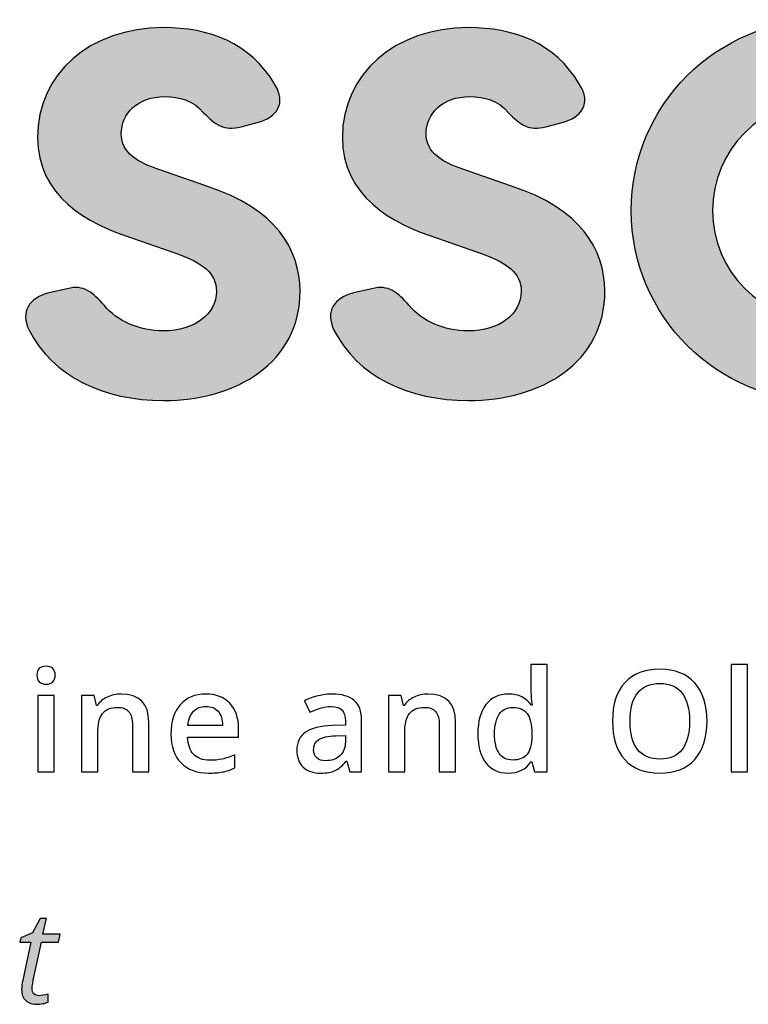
# Paper-space layout 'C6.0 DETAILS' of a CAD drawing. Header units: feet. Extents: x -24 to 101, y -3 to 30.
# Tile 18 of 29: x 40.103 to 40.558, y 15.503 to 16.118. Entities that reach past the tile are written whole.
import ezdxf

# ---------------------------------------------------------------- set-up
doc = ezdxf.new("R2010")
doc.units = ezdxf.units.FT
doc.header["$MEASUREMENT"] = 0
doc.layers.add('BDR-LOGO', color=135, linetype='Continuous')
doc.layers.add('G-TEXT-ST02', color=2, linetype='Continuous')
doc.layers.add('G-BRDR-LOGO-NPLT', color=7, linetype='Continuous', true_color=0x373a37, plot=False)
doc.layers.add('G-BRDR-LOGO-ST02', color=7, linetype='Continuous', true_color=0x373a37)

# ---------------------------------------------------------------- blocks, each defined once
blk = doc.blocks.new('A$C1309c7e8')
at = {"layer": 'G-BRDR-LOGO-ST02'}
h = blk.add_hatch(color=256, dxfattribs=at)
h.dxf.hatch_style = 1
edge = h.paths.add_edge_path()
edge.add_spline(control_points=[(0.9352, -0.5359), (0.9238, -0.5121), (0.9361, -0.4954), (0.9598, -0.4893), (0.9598, -0.4893), (0.9827, -0.484), (0.9827, -0.484), (1.0038, -0.4787), (1.0144, -0.4884), (1.0293, -0.5051), (1.0452, -0.5245), (1.0724, -0.5368), (1.1032, -0.5368), (1.1419, -0.5368), (1.1692, -0.5157), (1.1692, -0.4875), (1.1692, -0.4638), (1.1507, -0.4515), (1.1217, -0.4409), (1.1217, -0.4409), (1.0645, -0.4207), (1.0645, -0.4207), (1.0073, -0.4031), (0.9458, -0.3679), (0.9458, -0.2949), (0.9458, -0.2157), (1.0109, -0.1577), (1.1032, -0.1577), (1.1595, -0.1577), (1.2114, -0.1761), (1.2422, -0.2289), (1.2571, -0.2518), (1.2448, -0.2703), (1.2202, -0.2764), (1.2202, -0.2764), (1.2, -0.2817), (1.2, -0.2817), (1.1788, -0.287), (1.1674, -0.2791), (1.1533, -0.2641), (1.1401, -0.2483), (1.1226, -0.2439), (1.105, -0.2439), (1.0707, -0.2439), (1.0504, -0.265), (1.0504, -0.2905), (1.0504, -0.3142), (1.0715, -0.3266), (1.0962, -0.3345), (1.0962, -0.3345), (1.156, -0.3556), (1.156, -0.3556), (1.2448, -0.3837), (1.273, -0.4356), (1.2738, -0.4866), (1.2738, -0.5763), (1.1947, -0.6238), (1.1032, -0.6238), (1.0284, -0.6238), (0.9651, -0.5939), (0.9352, -0.5359)], knot_values=[0, 0, 0, 0, 1, 1, 1, 2, 2, 2, 3, 3, 3, 4, 4, 4, 5, 5, 5, 6, 6, 6, 7, 7, 7, 8, 8, 8, 9, 9, 9, 10, 10, 10, 11, 11, 11, 12, 12, 12, 13, 13, 13, 14, 14, 14, 15, 15, 15, 16, 16, 16, 17, 17, 17, 18, 18, 18, 19, 19, 19, 20, 20, 20, 20], degree=3, periodic=0)
h = blk.add_hatch(color=256, dxfattribs=at)
h.dxf.hatch_style = 1
edge = h.paths.add_edge_path()
edge.add_spline(control_points=[(1.316, -0.5359), (1.3046, -0.5121), (1.3169, -0.4954), (1.3406, -0.4893), (1.3406, -0.4893), (1.3635, -0.484), (1.3635, -0.484), (1.3846, -0.4787), (1.3952, -0.4884), (1.4101, -0.5051), (1.426, -0.5245), (1.4532, -0.5368), (1.484, -0.5368), (1.5227, -0.5368), (1.55, -0.5157), (1.55, -0.4875), (1.55, -0.4638), (1.5315, -0.4515), (1.5025, -0.4409), (1.5025, -0.4409), (1.4453, -0.4207), (1.4453, -0.4207), (1.3881, -0.4031), (1.3266, -0.3679), (1.3266, -0.2949), (1.3266, -0.2157), (1.3917, -0.1577), (1.484, -0.1577), (1.5403, -0.1577), (1.5922, -0.1761), (1.623, -0.2289), (1.6379, -0.2518), (1.6256, -0.2703), (1.601, -0.2764), (1.601, -0.2764), (1.5808, -0.2817), (1.5808, -0.2817), (1.5597, -0.287), (1.5482, -0.2791), (1.5341, -0.2641), (1.521, -0.2483), (1.5034, -0.2439), (1.4858, -0.2439), (1.4515, -0.2439), (1.4312, -0.265), (1.4312, -0.2905), (1.4312, -0.3142), (1.4524, -0.3266), (1.477, -0.3345), (1.477, -0.3345), (1.5368, -0.3556), (1.5368, -0.3556), (1.6256, -0.3837), (1.6538, -0.4356), (1.6546, -0.4866), (1.6546, -0.5763), (1.5755, -0.6238), (1.484, -0.6238), (1.4093, -0.6238), (1.3459, -0.5939), (1.316, -0.5359)], knot_values=[0, 0, 0, 0, 1, 1, 1, 2, 2, 2, 3, 3, 3, 4, 4, 4, 5, 5, 5, 6, 6, 6, 7, 7, 7, 8, 8, 8, 9, 9, 9, 10, 10, 10, 11, 11, 11, 12, 12, 12, 13, 13, 13, 14, 14, 14, 15, 15, 15, 16, 16, 16, 17, 17, 17, 18, 18, 18, 19, 19, 19, 20, 20, 20, 20], degree=3, periodic=0)
h = blk.add_hatch(color=256, dxfattribs=at)
h.dxf.hatch_style = 1
edge = h.paths.add_edge_path()
edge.add_spline(control_points=[(1.9265, -0.1478), (1.7945, -0.1478), (1.6875, -0.2546), (1.6875, -0.3864), (1.6875, -0.5182), (1.7945, -0.625), (1.9265, -0.625), (2.0585, -0.625), (2.1655, -0.5182), (2.1655, -0.3864), (2.1655, -0.2546), (2.0585, -0.1478), (1.9265, -0.1478)], knot_values=[0, 0, 0, 0, 1, 1, 1, 2, 2, 2, 3, 3, 3, 4, 4, 4, 4], degree=3, periodic=0)
edge = h.paths.add_edge_path(flags=16)
edge.add_spline(control_points=[(1.9265, -0.524), (1.8505, -0.524), (1.789, -0.4624), (1.789, -0.3864), (1.789, -0.3104), (1.8505, -0.2487), (1.9265, -0.2487), (2.0024, -0.2487), (2.064, -0.3104), (2.064, -0.3864), (2.064, -0.4624), (2.0024, -0.524), (1.9265, -0.524)], knot_values=[0, 0, 0, 0, 1, 1, 1, 2, 2, 2, 3, 3, 3, 4, 4, 4, 4], degree=3, periodic=0)
h = blk.add_hatch(color=256, dxfattribs=at)
h.dxf.hatch_style = 1
edge = h.paths.add_edge_path()
edge.add_spline(control_points=[(0.425, -1.2741), (0.4197, -1.2999), (0.4166, -1.3145), (0.4159, -1.3179), (0.4159, -1.3179), (0.4291, -1.3179), (0.4291, -1.3179), (0.4391, -1.3179), (0.4469, -1.3157), (0.4523, -1.3113), (0.4578, -1.3068), (0.4605, -1.3004), (0.4605, -1.2921), (0.4605, -1.2858), (0.4587, -1.2812), (0.4552, -1.2784), (0.4517, -1.2755), (0.446, -1.2741), (0.438, -1.2741), (0.438, -1.2741), (0.425, -1.2741), (0.425, -1.2741)], knot_values=[0, 0, 0, 0, 1, 1, 1, 2, 2, 2, 3, 3, 3, 4, 4, 4, 5, 5, 5, 6, 6, 6, 7, 7, 7, 7], degree=3, periodic=0)
edge = h.paths.add_edge_path()
edge.add_spline(control_points=[(0.4135, -1.3294), (0.4135, -1.3294), (0.4034, -1.377), (0.4034, -1.377), (0.4034, -1.377), (0.39, -1.377), (0.39, -1.377), (0.39, -1.377), (0.4142, -1.2624), (0.4142, -1.2624), (0.4142, -1.2624), (0.4393, -1.2624), (0.4393, -1.2624), (0.4627, -1.2624), (0.4743, -1.272), (0.4743, -1.2911), (0.4743, -1.3093), (0.4647, -1.321), (0.4455, -1.3263), (0.4455, -1.3263), (0.4642, -1.377), (0.4642, -1.377), (0.4642, -1.377), (0.4496, -1.377), (0.4496, -1.377), (0.4496, -1.377), (0.4332, -1.3294), (0.4332, -1.3294), (0.4332, -1.3294), (0.4135, -1.3294), (0.4135, -1.3294)], knot_values=[0, 0, 0, 0, 1, 1, 1, 2, 2, 2, 3, 3, 3, 4, 4, 4, 5, 5, 5, 6, 6, 6, 7, 7, 7, 8, 8, 8, 9, 9, 9, 10, 10, 10, 10], degree=3, periodic=0)
edge = h.paths.add_edge_path()
edge.add_spline(control_points=[(0.5241, -1.3008), (0.5187, -1.3008), (0.5136, -1.3032), (0.5089, -1.3081), (0.5042, -1.313), (0.5006, -1.3199), (0.4981, -1.3286), (0.4981, -1.3286), (0.499, -1.3286), (0.499, -1.3286), (0.5109, -1.3286), (0.5201, -1.327), (0.5264, -1.3239), (0.5328, -1.3208), (0.5359, -1.3163), (0.5359, -1.3104), (0.5359, -1.3076), (0.535, -1.3053), (0.5331, -1.3035), (0.5312, -1.3017), (0.5282, -1.3008), (0.5241, -1.3008)], knot_values=[0, 0, 0, 0, 1, 1, 1, 2, 2, 2, 3, 3, 3, 4, 4, 4, 5, 5, 5, 6, 6, 6, 7, 7, 7, 7], degree=3, periodic=0)
edge = h.paths.add_edge_path()
edge.add_spline(control_points=[(0.5132, -1.3786), (0.5036, -1.3786), (0.496, -1.3758), (0.4905, -1.3701), (0.485, -1.3644), (0.4823, -1.3565), (0.4823, -1.3464), (0.4823, -1.3366), (0.4842, -1.3271), (0.4881, -1.3181), (0.492, -1.3091), (0.4972, -1.3021), (0.5036, -1.2971), (0.51, -1.2921), (0.5171, -1.2895), (0.5249, -1.2895), (0.5329, -1.2895), (0.5389, -1.2913), (0.5429, -1.2948), (0.5469, -1.2982), (0.5489, -1.3031), (0.5489, -1.3093), (0.5489, -1.3187), (0.5446, -1.3261), (0.5359, -1.3314), (0.5272, -1.3368), (0.5148, -1.3395), (0.4987, -1.3395), (0.4987, -1.3395), (0.4961, -1.3395), (0.4961, -1.3395), (0.4961, -1.3395), (0.4958, -1.3458), (0.4958, -1.3458), (0.4958, -1.3526), (0.4974, -1.3579), (0.5006, -1.3618), (0.5038, -1.3656), (0.5088, -1.3676), (0.5155, -1.3676), (0.5188, -1.3676), (0.5222, -1.3671), (0.5257, -1.3661), (0.5292, -1.3652), (0.5335, -1.3635), (0.5387, -1.361), (0.5387, -1.361), (0.5387, -1.3724), (0.5387, -1.3724), (0.5338, -1.3747), (0.5294, -1.3763), (0.5256, -1.3772), (0.5219, -1.3782), (0.5177, -1.3786), (0.5132, -1.3786)], knot_values=[0, 0, 0, 0, 1, 1, 1, 2, 2, 2, 3, 3, 3, 4, 4, 4, 5, 5, 5, 6, 6, 6, 7, 7, 7, 8, 8, 8, 9, 9, 9, 10, 10, 10, 11, 11, 11, 12, 12, 12, 13, 13, 13, 14, 14, 14, 15, 15, 15, 16, 16, 16, 17, 17, 17, 18, 18, 18, 18], degree=3, periodic=0)
edge = h.paths.add_edge_path()
edge.add_spline(control_points=[(0.6114, -1.3527), (0.6114, -1.3608), (0.6085, -1.3672), (0.6027, -1.3717), (0.597, -1.3763), (0.5888, -1.3786), (0.5783, -1.3786), (0.5695, -1.3786), (0.5615, -1.3768), (0.5544, -1.3732), (0.5544, -1.3732), (0.5544, -1.3608), (0.5544, -1.3608), (0.5581, -1.363), (0.562, -1.3647), (0.5663, -1.3659), (0.5705, -1.3671), (0.5744, -1.3677), (0.578, -1.3677), (0.5846, -1.3677), (0.5896, -1.3664), (0.5929, -1.3638), (0.5963, -1.3612), (0.5979, -1.3578), (0.5979, -1.3538), (0.5979, -1.3508), (0.597, -1.3483), (0.5952, -1.3462), (0.5934, -1.3442), (0.5894, -1.3414), (0.5833, -1.3378), (0.5766, -1.334), (0.5717, -1.3303), (0.5689, -1.3266), (0.5661, -1.323), (0.5647, -1.3186), (0.5647, -1.3136), (0.5647, -1.3064), (0.5673, -1.3006), (0.5726, -1.2962), (0.5779, -1.2918), (0.5848, -1.2895), (0.5935, -1.2895), (0.6024, -1.2895), (0.611, -1.2915), (0.6193, -1.2953), (0.6193, -1.2953), (0.6151, -1.3061), (0.6151, -1.3061), (0.6151, -1.3061), (0.6107, -1.3041), (0.6107, -1.3041), (0.6054, -1.3019), (0.5997, -1.3008), (0.5935, -1.3008), (0.5886, -1.3008), (0.5848, -1.3019), (0.582, -1.3042), (0.5792, -1.3064), (0.5779, -1.3094), (0.5779, -1.313), (0.5779, -1.3159), (0.5788, -1.3184), (0.5806, -1.3205), (0.5825, -1.3226), (0.5863, -1.3253), (0.5921, -1.3286), (0.5977, -1.3317), (0.6017, -1.3344), (0.6042, -1.3367), (0.6066, -1.3389), (0.6084, -1.3413), (0.6096, -1.3439), (0.6108, -1.3465), (0.6114, -1.3494), (0.6114, -1.3527)], knot_values=[0, 0, 0, 0, 1, 1, 1, 2, 2, 2, 3, 3, 3, 4, 4, 4, 5, 5, 5, 6, 6, 6, 7, 7, 7, 8, 8, 8, 9, 9, 9, 10, 10, 10, 11, 11, 11, 12, 12, 12, 13, 13, 13, 14, 14, 14, 15, 15, 15, 16, 16, 16, 17, 17, 17, 18, 18, 18, 19, 19, 19, 20, 20, 20, 21, 21, 21, 22, 22, 22, 23, 23, 23, 24, 24, 24, 25, 25, 25, 25], degree=3, periodic=0)
edge = h.paths.add_edge_path()
edge.add_spline(control_points=[(0.6492, -1.2692), (0.6492, -1.2662), (0.65, -1.2638), (0.6517, -1.262), (0.6534, -1.2601), (0.6556, -1.2592), (0.6582, -1.2592), (0.6628, -1.2592), (0.6651, -1.2616), (0.6651, -1.2663), (0.6651, -1.2691), (0.6642, -1.2716), (0.6625, -1.2736), (0.6607, -1.2755), (0.6587, -1.2765), (0.6564, -1.2765), (0.6543, -1.2765), (0.6526, -1.2759), (0.6512, -1.2746), (0.6499, -1.2733), (0.6492, -1.2715), (0.6492, -1.2692)], knot_values=[0, 0, 0, 0, 1, 1, 1, 2, 2, 2, 3, 3, 3, 4, 4, 4, 5, 5, 5, 6, 6, 6, 7, 7, 7, 7], degree=3, periodic=0)
edge = h.paths.add_edge_path()
edge.add_spline(control_points=[(0.6403, -1.377), (0.6403, -1.377), (0.6272, -1.377), (0.6272, -1.377), (0.6272, -1.377), (0.6455, -1.2911), (0.6455, -1.2911), (0.6455, -1.2911), (0.6587, -1.2911), (0.6587, -1.2911), (0.6587, -1.2911), (0.6403, -1.377), (0.6403, -1.377)], knot_values=[0, 0, 0, 0, 1, 1, 1, 2, 2, 2, 3, 3, 3, 4, 4, 4, 4], degree=3, periodic=0)
edge = h.paths.add_edge_path()
edge.add_spline(control_points=[(0.681, -1.377), (0.681, -1.377), (0.6678, -1.377), (0.6678, -1.377), (0.6678, -1.377), (0.6938, -1.2551), (0.6938, -1.2551), (0.6938, -1.2551), (0.707, -1.2551), (0.707, -1.2551), (0.707, -1.2551), (0.681, -1.377), (0.681, -1.377)], knot_values=[0, 0, 0, 0, 1, 1, 1, 2, 2, 2, 3, 3, 3, 4, 4, 4, 4], degree=3, periodic=0)
edge = h.paths.add_edge_path()
edge.add_spline(control_points=[(0.7307, -1.2692), (0.7307, -1.2662), (0.7316, -1.2638), (0.7332, -1.262), (0.7349, -1.2601), (0.7371, -1.2592), (0.7398, -1.2592), (0.7443, -1.2592), (0.7467, -1.2616), (0.7467, -1.2663), (0.7467, -1.2691), (0.7458, -1.2716), (0.744, -1.2736), (0.7423, -1.2755), (0.7403, -1.2765), (0.7379, -1.2765), (0.7359, -1.2765), (0.7341, -1.2759), (0.7328, -1.2746), (0.7314, -1.2733), (0.7307, -1.2715), (0.7307, -1.2692)], knot_values=[0, 0, 0, 0, 1, 1, 1, 2, 2, 2, 3, 3, 3, 4, 4, 4, 5, 5, 5, 6, 6, 6, 7, 7, 7, 7], degree=3, periodic=0)
edge = h.paths.add_edge_path()
edge.add_spline(control_points=[(0.7219, -1.377), (0.7219, -1.377), (0.7087, -1.377), (0.7087, -1.377), (0.7087, -1.377), (0.7271, -1.2911), (0.7271, -1.2911), (0.7271, -1.2911), (0.7402, -1.2911), (0.7402, -1.2911), (0.7402, -1.2911), (0.7219, -1.377), (0.7219, -1.377)], knot_values=[0, 0, 0, 0, 1, 1, 1, 2, 2, 2, 3, 3, 3, 4, 4, 4, 4], degree=3, periodic=0)
edge = h.paths.add_edge_path()
edge.add_spline(control_points=[(0.7943, -1.3008), (0.7889, -1.3008), (0.7839, -1.3032), (0.7792, -1.3081), (0.7744, -1.313), (0.7708, -1.3199), (0.7683, -1.3286), (0.7683, -1.3286), (0.7692, -1.3286), (0.7692, -1.3286), (0.7811, -1.3286), (0.7903, -1.327), (0.7966, -1.3239), (0.803, -1.3208), (0.8062, -1.3163), (0.8062, -1.3104), (0.8062, -1.3076), (0.8052, -1.3053), (0.8033, -1.3035), (0.8014, -1.3017), (0.7984, -1.3008), (0.7943, -1.3008)], knot_values=[0, 0, 0, 0, 1, 1, 1, 2, 2, 2, 3, 3, 3, 4, 4, 4, 5, 5, 5, 6, 6, 6, 7, 7, 7, 7], degree=3, periodic=0)
edge = h.paths.add_edge_path()
edge.add_spline(control_points=[(0.7834, -1.3786), (0.7738, -1.3786), (0.7662, -1.3758), (0.7608, -1.3701), (0.7553, -1.3644), (0.7525, -1.3565), (0.7525, -1.3464), (0.7525, -1.3366), (0.7545, -1.3271), (0.7584, -1.3181), (0.7623, -1.3091), (0.7674, -1.3021), (0.7739, -1.2971), (0.7803, -1.2921), (0.7874, -1.2895), (0.7951, -1.2895), (0.8031, -1.2895), (0.8091, -1.2913), (0.8131, -1.2948), (0.8172, -1.2982), (0.8192, -1.3031), (0.8192, -1.3093), (0.8192, -1.3187), (0.8148, -1.3261), (0.8062, -1.3314), (0.7975, -1.3368), (0.7851, -1.3395), (0.7689, -1.3395), (0.7689, -1.3395), (0.7663, -1.3395), (0.7663, -1.3395), (0.7663, -1.3395), (0.766, -1.3458), (0.766, -1.3458), (0.766, -1.3526), (0.7676, -1.3579), (0.7708, -1.3618), (0.774, -1.3656), (0.779, -1.3676), (0.7858, -1.3676), (0.7891, -1.3676), (0.7924, -1.3671), (0.7959, -1.3661), (0.7994, -1.3652), (0.8037, -1.3635), (0.8089, -1.361), (0.8089, -1.361), (0.8089, -1.3724), (0.8089, -1.3724), (0.804, -1.3747), (0.7996, -1.3763), (0.7959, -1.3772), (0.7921, -1.3782), (0.788, -1.3786), (0.7834, -1.3786)], knot_values=[0, 0, 0, 0, 1, 1, 1, 2, 2, 2, 3, 3, 3, 4, 4, 4, 5, 5, 5, 6, 6, 6, 7, 7, 7, 8, 8, 8, 9, 9, 9, 10, 10, 10, 11, 11, 11, 12, 12, 12, 13, 13, 13, 14, 14, 14, 15, 15, 15, 16, 16, 16, 17, 17, 17, 18, 18, 18, 18], degree=3, periodic=0)
edge = h.paths.add_edge_path()
edge.add_spline(control_points=[(0.8812, -1.377), (0.8812, -1.377), (0.8928, -1.3228), (0.8928, -1.3228), (0.8938, -1.3173), (0.8943, -1.3136), (0.8943, -1.3115), (0.8943, -1.3082), (0.8934, -1.3056), (0.8916, -1.3036), (0.8897, -1.3016), (0.8867, -1.3006), (0.8827, -1.3006), (0.878, -1.3006), (0.8735, -1.3022), (0.8691, -1.3053), (0.8647, -1.3084), (0.8607, -1.3129), (0.8574, -1.3187), (0.854, -1.3245), (0.8515, -1.3315), (0.8497, -1.3398), (0.8497, -1.3398), (0.8418, -1.377), (0.8418, -1.377), (0.8418, -1.377), (0.8287, -1.377), (0.8287, -1.377), (0.8287, -1.377), (0.847, -1.2911), (0.847, -1.2911), (0.847, -1.2911), (0.8579, -1.2911), (0.8579, -1.2911), (0.8579, -1.2911), (0.8562, -1.307), (0.8562, -1.307), (0.8562, -1.307), (0.857, -1.307), (0.857, -1.307), (0.862, -1.3006), (0.8668, -1.2961), (0.8715, -1.2935), (0.8762, -1.2909), (0.881, -1.2895), (0.886, -1.2895), (0.8927, -1.2895), (0.8979, -1.2914), (0.9018, -1.295), (0.9056, -1.2986), (0.9075, -1.3037), (0.9075, -1.3102), (0.9075, -1.3144), (0.9069, -1.3191), (0.9057, -1.3244), (0.9057, -1.3244), (0.8945, -1.377), (0.8945, -1.377), (0.8945, -1.377), (0.8812, -1.377), (0.8812, -1.377)], knot_values=[0, 0, 0, 0, 1, 1, 1, 2, 2, 2, 3, 3, 3, 4, 4, 4, 5, 5, 5, 6, 6, 6, 7, 7, 7, 8, 8, 8, 9, 9, 9, 10, 10, 10, 11, 11, 11, 12, 12, 12, 13, 13, 13, 14, 14, 14, 15, 15, 15, 16, 16, 16, 17, 17, 17, 18, 18, 18, 19, 19, 19, 20, 20, 20, 20], degree=3, periodic=0)
edge = h.paths.add_edge_path()
edge.add_spline(control_points=[(0.9477, -1.3679), (0.9505, -1.3679), (0.9543, -1.3672), (0.9589, -1.3658), (0.9589, -1.3658), (0.9589, -1.3759), (0.9589, -1.3759), (0.9572, -1.3767), (0.955, -1.3773), (0.9524, -1.3778), (0.9497, -1.3783), (0.9477, -1.3786), (0.9461, -1.3786), (0.9396, -1.3786), (0.9346, -1.3771), (0.9311, -1.3739), (0.9276, -1.3708), (0.9259, -1.3662), (0.9259, -1.36), (0.9259, -1.3566), (0.9263, -1.3527), (0.9273, -1.3483), (0.9273, -1.3483), (0.9372, -1.3011), (0.9372, -1.3011), (0.9372, -1.3011), (0.9237, -1.3011), (0.9237, -1.3011), (0.9237, -1.3011), (0.9248, -1.2953), (0.9248, -1.2953), (0.9248, -1.2953), (0.9393, -1.2892), (0.9393, -1.2892), (0.9393, -1.2892), (0.9491, -1.2714), (0.9491, -1.2714), (0.9491, -1.2714), (0.9568, -1.2714), (0.9568, -1.2714), (0.9568, -1.2714), (0.9525, -1.2911), (0.9525, -1.2911), (0.9525, -1.2911), (0.974, -1.2911), (0.974, -1.2911), (0.974, -1.2911), (0.972, -1.3011), (0.972, -1.3011), (0.972, -1.3011), (0.9506, -1.3011), (0.9506, -1.3011), (0.9506, -1.3011), (0.9404, -1.3484), (0.9404, -1.3484), (0.9395, -1.353), (0.939, -1.3564), (0.939, -1.3588), (0.939, -1.3617), (0.9398, -1.3639), (0.9413, -1.3655), (0.9428, -1.3671), (0.9449, -1.3679), (0.9477, -1.3679)], knot_values=[0, 0, 0, 0, 1, 1, 1, 2, 2, 2, 3, 3, 3, 4, 4, 4, 5, 5, 5, 6, 6, 6, 7, 7, 7, 8, 8, 8, 9, 9, 9, 10, 10, 10, 11, 11, 11, 12, 12, 12, 13, 13, 13, 14, 14, 14, 15, 15, 15, 16, 16, 16, 17, 17, 17, 18, 18, 18, 19, 19, 19, 20, 20, 20, 21, 21, 21, 21], degree=3, periodic=0)
at = {"layer": 'G-BRDR-LOGO-NPLT'}
for points, knots in [([(0.9352, -0.5359), (0.9238, -0.5121), (0.9361, -0.4954), (0.9598, -0.4893), (0.9598, -0.4893), (0.9827, -0.484), (0.9827, -0.484), (1.0038, -0.4787), (1.0144, -0.4884), (1.0293, -0.5051), (1.0452, -0.5245), (1.0724, -0.5368), (1.1032, -0.5368), (1.1419, -0.5368), (1.1692, -0.5157), (1.1692, -0.4875), (1.1692, -0.4638), (1.1507, -0.4515), (1.1217, -0.4409), (1.1217, -0.4409), (1.0645, -0.4207), (1.0645, -0.4207), (1.0073, -0.4031), (0.9458, -0.3679), (0.9458, -0.2949), (0.9458, -0.2157), (1.0109, -0.1577), (1.1032, -0.1577), (1.1595, -0.1577), (1.2114, -0.1761), (1.2422, -0.2289), (1.2571, -0.2518), (1.2448, -0.2703), (1.2202, -0.2764), (1.2202, -0.2764), (1.2, -0.2817), (1.2, -0.2817), (1.1788, -0.287), (1.1674, -0.2791), (1.1533, -0.2641), (1.1401, -0.2483), (1.1226, -0.2439), (1.105, -0.2439), (1.0707, -0.2439), (1.0504, -0.265), (1.0504, -0.2905), (1.0504, -0.3142), (1.0715, -0.3266), (1.0962, -0.3345), (1.0962, -0.3345), (1.156, -0.3556), (1.156, -0.3556), (1.2448, -0.3837), (1.273, -0.4356), (1.2738, -0.4866), (1.2738, -0.5763), (1.1947, -0.6238), (1.1032, -0.6238), (1.0284, -0.6238), (0.9651, -0.5939), (0.9352, -0.5359)], [0, 0, 0, 0, 1, 1, 1, 2, 2, 2, 3, 3, 3, 4, 4, 4, 5, 5, 5, 6, 6, 6, 7, 7, 7, 8, 8, 8, 9, 9, 9, 10, 10, 10, 11, 11, 11, 12, 12, 12, 13, 13, 13, 14, 14, 14, 15, 15, 15, 16, 16, 16, 17, 17, 17, 18, 18, 18, 19, 19, 19, 20, 20, 20, 20]), ([(1.316, -0.5359), (1.3046, -0.5121), (1.3169, -0.4954), (1.3406, -0.4893), (1.3406, -0.4893), (1.3635, -0.484), (1.3635, -0.484), (1.3846, -0.4787), (1.3952, -0.4884), (1.4101, -0.5051), (1.426, -0.5245), (1.4532, -0.5368), (1.484, -0.5368), (1.5227, -0.5368), (1.55, -0.5157), (1.55, -0.4875), (1.55, -0.4638), (1.5315, -0.4515), (1.5025, -0.4409), (1.5025, -0.4409), (1.4453, -0.4207), (1.4453, -0.4207), (1.3881, -0.4031), (1.3266, -0.3679), (1.3266, -0.2949), (1.3266, -0.2157), (1.3917, -0.1577), (1.484, -0.1577), (1.5403, -0.1577), (1.5922, -0.1761), (1.623, -0.2289), (1.6379, -0.2518), (1.6256, -0.2703), (1.601, -0.2764), (1.601, -0.2764), (1.5808, -0.2817), (1.5808, -0.2817), (1.5597, -0.287), (1.5482, -0.2791), (1.5341, -0.2641), (1.521, -0.2483), (1.5034, -0.2439), (1.4858, -0.2439), (1.4515, -0.2439), (1.4312, -0.265), (1.4312, -0.2905), (1.4312, -0.3142), (1.4524, -0.3266), (1.477, -0.3345), (1.477, -0.3345), (1.5368, -0.3556), (1.5368, -0.3556), (1.6256, -0.3837), (1.6538, -0.4356), (1.6546, -0.4866), (1.6546, -0.5763), (1.5755, -0.6238), (1.484, -0.6238), (1.4093, -0.6238), (1.3459, -0.5939), (1.316, -0.5359)], [0, 0, 0, 0, 1, 1, 1, 2, 2, 2, 3, 3, 3, 4, 4, 4, 5, 5, 5, 6, 6, 6, 7, 7, 7, 8, 8, 8, 9, 9, 9, 10, 10, 10, 11, 11, 11, 12, 12, 12, 13, 13, 13, 14, 14, 14, 15, 15, 15, 16, 16, 16, 17, 17, 17, 18, 18, 18, 19, 19, 19, 20, 20, 20, 20]), ([(1.9265, -0.1478), (1.7945, -0.1478), (1.6875, -0.2546), (1.6875, -0.3864), (1.6875, -0.5182), (1.7945, -0.625), (1.9265, -0.625), (2.0585, -0.625), (2.1655, -0.5182), (2.1655, -0.3864), (2.1655, -0.2546), (2.0585, -0.1478), (1.9265, -0.1478)], [0, 0, 0, 0, 1, 1, 1, 2, 2, 2, 3, 3, 3, 4, 4, 4, 4]), ([(1.9265, -0.524), (1.8505, -0.524), (1.789, -0.4624), (1.789, -0.3864), (1.789, -0.3104), (1.8505, -0.2487), (1.9265, -0.2487), (2.0024, -0.2487), (2.064, -0.3104), (2.064, -0.3864), (2.064, -0.4624), (2.0024, -0.524), (1.9265, -0.524)], [0, 0, 0, 0, 1, 1, 1, 2, 2, 2, 3, 3, 3, 4, 4, 4, 4]), ([(0.945, -0.9673), (0.945, -0.9636), (0.946, -0.9609), (0.948, -0.9589), (0.9499, -0.9569), (0.9528, -0.956), (0.9565, -0.956), (0.96, -0.956), (0.9628, -0.9569), (0.9648, -0.9589), (0.9668, -0.9609), (0.9678, -0.9636), (0.9678, -0.9673), (0.9678, -0.9707), (0.9668, -0.9734), (0.9648, -0.9754), (0.9628, -0.9774), (0.96, -0.9784), (0.9565, -0.9784), (0.9528, -0.9784), (0.9499, -0.9774), (0.948, -0.9754), (0.946, -0.9734), (0.945, -0.9707), (0.945, -0.9673)], [0, 0, 0, 0, 1, 1, 1, 2, 2, 2, 3, 3, 3, 4, 4, 4, 5, 5, 5, 6, 6, 6, 7, 7, 7, 8, 8, 8, 8]), ([(1.5337, -1.0896), (1.5218, -1.0896), (1.5125, -1.0853), (1.5058, -1.0767), (1.4992, -1.0681), (1.4958, -1.056), (1.4958, -1.0404), (1.4958, -1.0248), (1.4992, -1.0126), (1.506, -1.0039), (1.5127, -0.9952), (1.5221, -0.9908), (1.5341, -0.9908), (1.5466, -0.9908), (1.5561, -0.9954), (1.5627, -1.0047), (1.5627, -1.0047), (1.5637, -1.0047), (1.5637, -1.0047), (1.5627, -0.9978), (1.5622, -0.9925), (1.5622, -0.9885), (1.5622, -0.9885), (1.5622, -0.9537), (1.5622, -0.9537), (1.5622, -0.9537), (1.5826, -0.9537), (1.5826, -0.9537), (1.5826, -0.9537), (1.5826, -1.0879), (1.5826, -1.0879), (1.5826, -1.0879), (1.5667, -1.0879), (1.5667, -1.0879), (1.5667, -1.0879), (1.5632, -1.0754), (1.5632, -1.0754), (1.5632, -1.0754), (1.5622, -1.0754), (1.5622, -1.0754), (1.5558, -1.0849), (1.5462, -1.0896), (1.5337, -1.0896)], [0, 0, 0, 0, 1, 1, 1, 2, 2, 2, 3, 3, 3, 4, 4, 4, 5, 5, 5, 6, 6, 6, 7, 7, 7, 8, 8, 8, 9, 9, 9, 10, 10, 10, 11, 11, 11, 12, 12, 12, 13, 13, 13, 14, 14, 14, 14]), ([(1.7821, -1.0247), (1.7821, -1.0452), (1.777, -1.0612), (1.7667, -1.0726), (1.7565, -1.0839), (1.742, -1.0896), (1.7231, -1.0896), (1.7041, -1.0896), (1.6895, -1.084), (1.6793, -1.0727), (1.6691, -1.0614), (1.664, -1.0453), (1.664, -1.0245), (1.664, -1.0037), (1.6691, -0.9877), (1.6794, -0.9766), (1.6897, -0.9654), (1.7043, -0.9598), (1.7233, -0.9598), (1.7421, -0.9598), (1.7566, -0.9655), (1.7668, -0.9768), (1.777, -0.9882), (1.7821, -1.0041), (1.7821, -1.0247)], [0, 0, 0, 0, 1, 1, 1, 2, 2, 2, 3, 3, 3, 4, 4, 4, 5, 5, 5, 6, 6, 6, 7, 7, 7, 8, 8, 8, 8]), ([(1.8326, -1.0879), (1.8326, -1.0879), (1.8124, -1.0879), (1.8124, -1.0879), (1.8124, -1.0879), (1.8124, -0.9537), (1.8124, -0.9537), (1.8124, -0.9537), (1.8326, -0.9537), (1.8326, -0.9537), (1.8326, -0.9537), (1.8326, -1.0879), (1.8326, -1.0879)], [0, 0, 0, 0, 1, 1, 1, 2, 2, 2, 3, 3, 3, 4, 4, 4, 4]), ([(1.6859, -1.0247), (1.6859, -1.0402), (1.689, -1.052), (1.6953, -1.06), (1.7016, -1.068), (1.7109, -1.072), (1.7231, -1.072), (1.7354, -1.072), (1.7446, -1.0681), (1.7509, -1.0601), (1.7571, -1.0522), (1.7602, -1.0404), (1.7602, -1.0247), (1.7602, -1.0092), (1.7571, -0.9975), (1.751, -0.9895), (1.7448, -0.9815), (1.7356, -0.9775), (1.7233, -0.9775), (1.711, -0.9775), (1.7016, -0.9815), (1.6953, -0.9895), (1.689, -0.9975), (1.6859, -1.0092), (1.6859, -1.0247)], [0, 0, 0, 0, 1, 1, 1, 2, 2, 2, 3, 3, 3, 4, 4, 4, 5, 5, 5, 6, 6, 6, 7, 7, 7, 8, 8, 8, 8]), ([(0.9665, -1.0879), (0.9665, -1.0879), (0.9462, -1.0879), (0.9462, -1.0879), (0.9462, -1.0879), (0.9462, -0.9925), (0.9462, -0.9925), (0.9462, -0.9925), (0.9665, -0.9925), (0.9665, -0.9925), (0.9665, -0.9925), (0.9665, -1.0879), (0.9665, -1.0879)], [0, 0, 0, 0, 1, 1, 1, 2, 2, 2, 3, 3, 3, 4, 4, 4, 4]), ([(1.0847, -1.0879), (1.0847, -1.0879), (1.0643, -1.0879), (1.0643, -1.0879), (1.0643, -1.0879), (1.0643, -1.0293), (1.0643, -1.0293), (1.0643, -1.0219), (1.0628, -1.0164), (1.0599, -1.0128), (1.0569, -1.0092), (1.0522, -1.0074), (1.0458, -1.0074), (1.0372, -1.0074), (1.0309, -1.0099), (1.027, -1.015), (1.023, -1.02), (1.021, -1.0285), (1.021, -1.0404), (1.021, -1.0404), (1.021, -1.0879), (1.021, -1.0879), (1.021, -1.0879), (1.0007, -1.0879), (1.0007, -1.0879), (1.0007, -1.0879), (1.0007, -0.9925), (1.0007, -0.9925), (1.0007, -0.9925), (1.0166, -0.9925), (1.0166, -0.9925), (1.0166, -0.9925), (1.0195, -1.005), (1.0195, -1.005), (1.0195, -1.005), (1.0205, -1.005), (1.0205, -1.005), (1.0234, -1.0005), (1.0275, -0.997), (1.0327, -0.9945), (1.038, -0.992), (1.0439, -0.9908), (1.0503, -0.9908), (1.0732, -0.9908), (1.0847, -1.0025), (1.0847, -1.0257), (1.0847, -1.0257), (1.0847, -1.0879), (1.0847, -1.0879)], [0, 0, 0, 0, 1, 1, 1, 2, 2, 2, 3, 3, 3, 4, 4, 4, 5, 5, 5, 6, 6, 6, 7, 7, 7, 8, 8, 8, 9, 9, 9, 10, 10, 10, 11, 11, 11, 12, 12, 12, 13, 13, 13, 14, 14, 14, 15, 15, 15, 16, 16, 16, 16]), ([(1.1598, -1.0896), (1.145, -1.0896), (1.1334, -1.0853), (1.125, -1.0767), (1.1166, -1.068), (1.1124, -1.0561), (1.1124, -1.0409), (1.1124, -1.0253), (1.1163, -1.0131), (1.1241, -1.0042), (1.1318, -0.9953), (1.1425, -0.9908), (1.1561, -0.9908), (1.1687, -0.9908), (1.1786, -0.9946), (1.1859, -1.0023), (1.1932, -1.0099), (1.1969, -1.0204), (1.1969, -1.0338), (1.1969, -1.0338), (1.1969, -1.0448), (1.1969, -1.0448), (1.1969, -1.0448), (1.1333, -1.0448), (1.1333, -1.0448), (1.1336, -1.054), (1.1361, -1.0612), (1.1408, -1.0661), (1.1455, -1.0711), (1.1522, -1.0736), (1.1607, -1.0736), (1.1664, -1.0736), (1.1716, -1.0731), (1.1765, -1.072), (1.1813, -1.0709), (1.1865, -1.0692), (1.1921, -1.0667), (1.1921, -1.0667), (1.1921, -1.0832), (1.1921, -1.0832), (1.1872, -1.0855), (1.1822, -1.0872), (1.1771, -1.0882), (1.1721, -1.0891), (1.1663, -1.0896), (1.1598, -1.0896)], [0, 0, 0, 0, 1, 1, 1, 2, 2, 2, 3, 3, 3, 4, 4, 4, 5, 5, 5, 6, 6, 6, 7, 7, 7, 8, 8, 8, 9, 9, 9, 10, 10, 10, 11, 11, 11, 12, 12, 12, 13, 13, 13, 14, 14, 14, 15, 15, 15, 15]), ([(1.3361, -1.0879), (1.3361, -1.0879), (1.332, -1.0746), (1.332, -1.0746), (1.332, -1.0746), (1.3313, -1.0746), (1.3313, -1.0746), (1.3267, -1.0804), (1.3221, -1.0844), (1.3174, -1.0865), (1.3128, -1.0886), (1.3068, -1.0896), (1.2995, -1.0896), (1.2901, -1.0896), (1.2828, -1.0871), (1.2775, -1.082), (1.2723, -1.077), (1.2697, -1.0698), (1.2697, -1.0606), (1.2697, -1.0508), (1.2733, -1.0433), (1.2806, -1.0383), (1.2879, -1.0333), (1.299, -1.0306), (1.314, -1.0301), (1.314, -1.0301), (1.3304, -1.0296), (1.3304, -1.0296), (1.3304, -1.0296), (1.3304, -1.0245), (1.3304, -1.0245), (1.3304, -1.0184), (1.329, -1.0139), (1.3262, -1.0109), (1.3233, -1.0078), (1.3189, -1.0063), (1.3129, -1.0063), (1.308, -1.0063), (1.3034, -1.0071), (1.2989, -1.0085), (1.2944, -1.0099), (1.2901, -1.0116), (1.2859, -1.0136), (1.2859, -1.0136), (1.2794, -0.9991), (1.2794, -0.9991), (1.2846, -0.9964), (1.2902, -0.9943), (1.2964, -0.9929), (1.3025, -0.9915), (1.3083, -0.9908), (1.3138, -0.9908), (1.3259, -0.9908), (1.3351, -0.9935), (1.3413, -0.9987), (1.3475, -1.004), (1.3505, -1.0123), (1.3505, -1.0237), (1.3505, -1.0237), (1.3505, -1.0879), (1.3505, -1.0879), (1.3505, -1.0879), (1.3361, -1.0879), (1.3361, -1.0879)], [0, 0, 0, 0, 1, 1, 1, 2, 2, 2, 3, 3, 3, 4, 4, 4, 5, 5, 5, 6, 6, 6, 7, 7, 7, 8, 8, 8, 9, 9, 9, 10, 10, 10, 11, 11, 11, 12, 12, 12, 13, 13, 13, 14, 14, 14, 15, 15, 15, 16, 16, 16, 17, 17, 17, 18, 18, 18, 19, 19, 19, 20, 20, 20, 21, 21, 21, 21]), ([(1.468, -1.0879), (1.468, -1.0879), (1.4477, -1.0879), (1.4477, -1.0879), (1.4477, -1.0879), (1.4477, -1.0293), (1.4477, -1.0293), (1.4477, -1.0219), (1.4462, -1.0164), (1.4432, -1.0128), (1.4403, -1.0092), (1.4356, -1.0074), (1.4291, -1.0074), (1.4206, -1.0074), (1.4143, -1.0099), (1.4103, -1.015), (1.4064, -1.02), (1.4044, -1.0285), (1.4044, -1.0404), (1.4044, -1.0404), (1.4044, -1.0879), (1.4044, -1.0879), (1.4044, -1.0879), (1.3841, -1.0879), (1.3841, -1.0879), (1.3841, -1.0879), (1.3841, -0.9925), (1.3841, -0.9925), (1.3841, -0.9925), (1.4, -0.9925), (1.4, -0.9925), (1.4, -0.9925), (1.4028, -1.005), (1.4028, -1.005), (1.4028, -1.005), (1.4039, -1.005), (1.4039, -1.005), (1.4068, -1.0005), (1.4108, -0.997), (1.4161, -0.9945), (1.4214, -0.992), (1.4273, -0.9908), (1.4337, -0.9908), (1.4566, -0.9908), (1.468, -1.0025), (1.468, -1.0257), (1.468, -1.0257), (1.468, -1.0879), (1.468, -1.0879)], [0, 0, 0, 0, 1, 1, 1, 2, 2, 2, 3, 3, 3, 4, 4, 4, 5, 5, 5, 6, 6, 6, 7, 7, 7, 8, 8, 8, 9, 9, 9, 10, 10, 10, 11, 11, 11, 12, 12, 12, 13, 13, 13, 14, 14, 14, 15, 15, 15, 16, 16, 16, 16]), ([(1.1561, -1.0062), (1.1496, -1.0062), (1.1445, -1.0082), (1.1406, -1.0123), (1.1367, -1.0164), (1.1344, -1.0223), (1.1337, -1.0301), (1.1337, -1.0301), (1.177, -1.0301), (1.177, -1.0301), (1.1768, -1.0223), (1.1749, -1.0163), (1.1713, -1.0122), (1.1676, -1.0082), (1.1625, -1.0062), (1.1561, -1.0062)], [0, 0, 0, 0, 1, 1, 1, 2, 2, 2, 3, 3, 3, 4, 4, 4, 5, 5, 5, 5]), ([(1.5391, -1.0733), (1.5475, -1.0733), (1.5535, -1.0709), (1.5573, -1.0662), (1.5611, -1.0615), (1.5631, -1.0539), (1.5632, -1.0434), (1.5632, -1.0434), (1.5632, -1.0406), (1.5632, -1.0406), (1.5632, -1.0285), (1.5612, -1.02), (1.5573, -1.015), (1.5534, -1.0099), (1.5473, -1.0074), (1.539, -1.0074), (1.5318, -1.0074), (1.5263, -1.0103), (1.5225, -1.016), (1.5186, -1.0218), (1.5167, -1.0301), (1.5167, -1.0407), (1.5167, -1.0513), (1.5186, -1.0594), (1.5223, -1.0649), (1.5261, -1.0705), (1.5317, -1.0733), (1.5391, -1.0733)], [0, 0, 0, 0, 1, 1, 1, 2, 2, 2, 3, 3, 3, 4, 4, 4, 5, 5, 5, 6, 6, 6, 7, 7, 7, 8, 8, 8, 9, 9, 9, 9]), ([(1.3059, -1.0741), (1.3132, -1.0741), (1.3191, -1.0721), (1.3236, -1.068), (1.328, -1.0638), (1.3303, -1.0581), (1.3303, -1.0507), (1.3303, -1.0507), (1.3303, -1.0424), (1.3303, -1.0424), (1.3303, -1.0424), (1.318, -1.0429), (1.318, -1.0429), (1.3085, -1.0432), (1.3015, -1.0448), (1.2972, -1.0477), (1.2929, -1.0505), (1.2907, -1.0549), (1.2907, -1.0608), (1.2907, -1.065), (1.292, -1.0683), (1.2945, -1.0706), (1.297, -1.073), (1.3008, -1.0741), (1.3059, -1.0741)], [0, 0, 0, 0, 1, 1, 1, 2, 2, 2, 3, 3, 3, 4, 4, 4, 5, 5, 5, 6, 6, 6, 7, 7, 7, 8, 8, 8, 8]), ([(0.9477, -1.3679), (0.9505, -1.3679), (0.9543, -1.3672), (0.9589, -1.3658), (0.9589, -1.3658), (0.9589, -1.3759), (0.9589, -1.3759), (0.9572, -1.3767), (0.955, -1.3773), (0.9524, -1.3778), (0.9497, -1.3783), (0.9477, -1.3786), (0.9461, -1.3786), (0.9396, -1.3786), (0.9346, -1.3771), (0.9311, -1.3739), (0.9276, -1.3708), (0.9259, -1.3662), (0.9259, -1.36), (0.9259, -1.3566), (0.9263, -1.3527), (0.9273, -1.3483), (0.9273, -1.3483), (0.9372, -1.3011), (0.9372, -1.3011), (0.9372, -1.3011), (0.9237, -1.3011), (0.9237, -1.3011), (0.9237, -1.3011), (0.9248, -1.2953), (0.9248, -1.2953), (0.9248, -1.2953), (0.9393, -1.2892), (0.9393, -1.2892), (0.9393, -1.2892), (0.9491, -1.2714), (0.9491, -1.2714), (0.9491, -1.2714), (0.9568, -1.2714), (0.9568, -1.2714), (0.9568, -1.2714), (0.9525, -1.2911), (0.9525, -1.2911), (0.9525, -1.2911), (0.974, -1.2911), (0.974, -1.2911), (0.974, -1.2911), (0.972, -1.3011), (0.972, -1.3011), (0.972, -1.3011), (0.9506, -1.3011), (0.9506, -1.3011), (0.9506, -1.3011), (0.9404, -1.3484), (0.9404, -1.3484), (0.9395, -1.353), (0.939, -1.3564), (0.939, -1.3588), (0.939, -1.3617), (0.9398, -1.3639), (0.9413, -1.3655), (0.9428, -1.3671), (0.9449, -1.3679), (0.9477, -1.3679)], [0, 0, 0, 0, 1, 1, 1, 2, 2, 2, 3, 3, 3, 4, 4, 4, 5, 5, 5, 6, 6, 6, 7, 7, 7, 8, 8, 8, 9, 9, 9, 10, 10, 10, 11, 11, 11, 12, 12, 12, 13, 13, 13, 14, 14, 14, 15, 15, 15, 16, 16, 16, 17, 17, 17, 18, 18, 18, 19, 19, 19, 20, 20, 20, 21, 21, 21, 21])]:
    blk.add_open_spline(points, degree=3, knots=knots, dxfattribs=at)
blk = doc.blocks.new('C_TBLK-PACTOLA_02403811')
at = {"layer": 'BDR-LOGO', "xscale": 0.5, "yscale": 0.5, "zscale": 0.5}
blk.add_blockref('A$C1309c7e8', (39.64114, 16.19232), dxfattribs=at)

psp = doc.layouts.new('C6.0 DETAILS')

# ---------------------------------------------------------------- block references
at = {"layer": 'G-TEXT-ST02'}
psp.add_blockref('C_TBLK-PACTOLA_02403811', (0, 0), dxfattribs=at)

doc.saveas('drawing.dxf')
